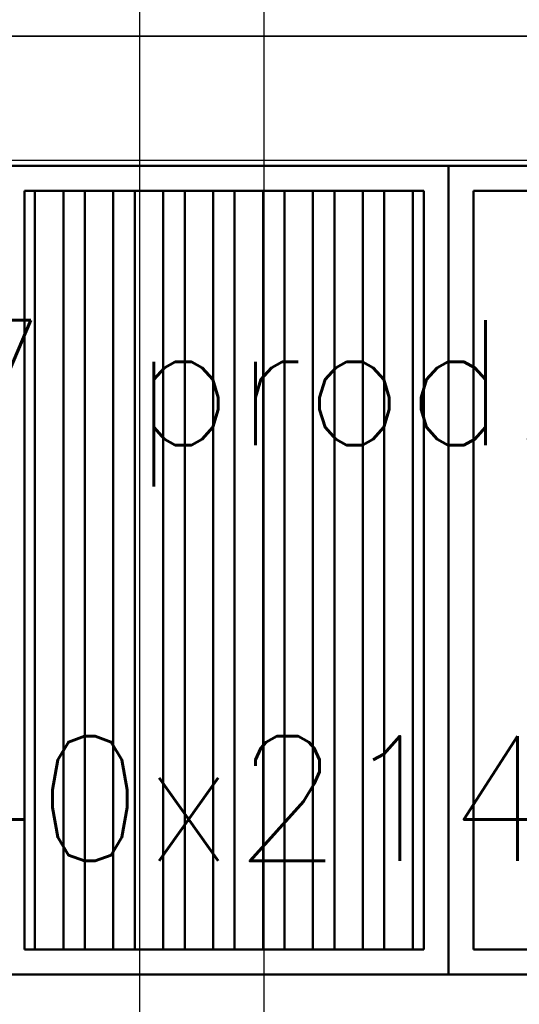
# Model space of a CAD drawing. Header units: centimetres. Extents: x -156440 to 298236, y -263599 to 81430.
# Tile 109 of 170: x 145784 to 146785, y -106732 to -104759. Entities that reach past the tile are written whole.
import ezdxf

# ---------------------------------------------------------------- set-up
doc = ezdxf.new("R2010")
doc.units = ezdxf.units.CM
doc.header["$LTSCALE"] = 50
doc.linetypes.add('Kondygnacja -2$0$HIDDEN2', pattern=[4.7625, 3.175, -1.5875])
doc.linetypes.add('Osie rzutów$0$DASHDOT2', pattern=[12.7, 6.35, -3.175, 0, -3.175])
for name, color, linetype in [('01-101 Went PP Poziom -2$0$L_text', 2, 'Continuous'), ('bgde_centrale wentylacyjne', 3, 'Continuous'), ('Kondygnacja -2$0$ARCH_KONSTR_POWYŻEJ RZUTU_IST', 8, 'Kondygnacja -2$0$HIDDEN2'), ('Osie rzutów$0$ARCH_INFO_OSIE_IST', 8, 'Osie rzutów$0$DASHDOT2')]:
    doc.layers.add(name, color=color, linetype=linetype)
for name, color, linetype, lineweight in [('01-101 Went PP Poziom -2$0$L_urządzenia', 1, 'Continuous', 50), ('bgde_fundamenty pod urządzenia', 7, 'Continuous', 35), ('Kondygnacja -2$0$_SP KORYTA', 8, 'Continuous', 25)]:
    doc.layers.add(name, color=color, linetype=linetype, lineweight=lineweight)
doc.layers.get('01-101 Went PP Poziom -2$0$L_text').off()
doc.styles.add('Romans', font='Romans.shx')

# ---------------------------------------------------------------- blocks, each defined once
blk = doc.blocks.new('Osie rzutów')
at = {"layer": 'Osie rzutów$0$ARCH_INFO_OSIE_IST', "ltscale": 10}
blk.add_line((6860, 12510), (6860, 4623.26), dxfattribs=at)
blk = doc.blocks.new('Kondygnacja -2$0$konstukcja stropu -2')
at = {"layer": 'Kondygnacja -2$0$ARCH_KONSTR_POWYŻEJ RZUTU_IST', "ltscale": 10}
blk.add_line((6885, 11025), (6885, 11575), dxfattribs=at)
blk = doc.blocks.new('01-101 Went PP Poziom -2$0$A$C0B7D4E62')
at = {"layer": '01-101 Went PP Poziom -2$0$L_urządzenia', "extrusion": (-1.22461e-16, -1, 0)}
for p, q in [((6778.95, 46417.97, -1017.5), (6868.95, 46417.97, -1017.5)), ((6778.95, 46417.97, -713.5), (6868.95, 46417.97, -713.5)), ((6778.95, 46417.97, -1005.5), (6868.95, 46417.97, -1005.5)), ((6868.95, 46417.97, -1017.5), (6868.95, 46255.97, -1017.5)), ((6868.95, 46417.97, -1005.5), (6868.95, 46417.97, -1017.5)), ((6868.95, 46417.97, -1017.5), (6921.45, 46417.97, -1017.5)), ((6868.95, 46255.97, -1005.5), (6868.95, 46417.97, -1005.5)), ((6868.95, 46417.97, -859.5), (6868.95, 46255.97, -859.5)), ((6868.95, 46417.97, -1005.5), (6868.95, 46417.97, -859.5)), ((6868.95, 46417.97, -859.5), (6921.45, 46417.97, -859.5)), ((6868.95, 46417.97, -1005.5), (6921.45, 46417.97, -1005.5)), ((6868.95, 46417.97, -1017.5), (6868.95, 46255.97, -1017.5)), ((6868.95, 46417.97, -1005.5), (6868.95, 46417.97, -1017.5)), ((6868.95, 46255.97, -1005.5), (6868.95, 46417.97, -1005.5)), ((6868.95, 46417.97, -713.5), (6868.95, 46255.97, -713.5)), ((6868.95, 46417.97, -1005.5), (6868.95, 46417.97, -713.5)), ((6868.95, 46255.97, -859.5), (6868.95, 46417.97, -859.5)), ((6868.95, 46417.97, -713.5), (6868.95, 46255.97, -713.5)), ((6868.95, 46417.97, -859.5), (6868.95, 46417.97, -713.5)), ((6868.95, 46417.97, -713.5), (7021.45, 46417.97, -713.5)), ((6868.95, 46417.97, -859.5), (7021.45, 46417.97, -859.5)), ((6783.95, 46412.97, -853.5), (6783.95, 46260.97, -853.5)), ((6783.95, 46412.97, -865.5), (6783.95, 46260.97, -865.5)), ((6783.95, 46412.97, -853.5), (6783.95, 46412.97, -865.5)), ((6863.95, 46412.97, -853.5), (6783.95, 46412.97, -853.5)), ((6783.95, 46412.97, -865.5), (6863.95, 46412.97, -865.5)), ((6783.95, 46260.97, -1000.5), (6783.95, 46412.97, -1000.5)), ((6783.95, 46412.97, -718.5), (6783.95, 46260.97, -718.5)), ((6783.95, 46412.97, -1000.5), (6783.95, 46412.97, -718.5)), ((6783.95, 46412.97, -718.5), (6863.95, 46412.97, -718.5)), ((6783.95, 46412.97, -1000.5), (6863.95, 46412.97, -1000.5)), ((6786.05, 46412.97, -862.4), (6786.05, 46260.97, -862.4)), ((6791.75, 46412.97, -856.7), (6786.05, 46412.97, -862.4)), ((6791.75, 46412.97, -856.7), (6791.75, 46260.97, -856.7)), ((6796.05, 46412.97, -856.7), (6796.05, 46260.97, -856.7)), ((6796.05, 46412.97, -856.7), (6801.75, 46412.97, -862.4)), ((6801.75, 46412.97, -862.4), (6801.75, 46260.97, -862.4)), ((6806.05, 46412.97, -862.4), (6806.05, 46260.97, -862.4)), ((6811.75, 46412.97, -856.7), (6806.05, 46412.97, -862.4)), ((6811.75, 46412.97, -856.7), (6811.75, 46260.97, -856.7)), ((6816.05, 46412.97, -856.7), (6816.05, 46260.97, -856.7)), ((6816.05, 46412.97, -856.7), (6821.75, 46412.97, -862.4)), ((6821.75, 46412.97, -862.4), (6821.75, 46260.97, -862.4)), ((6826.05, 46412.97, -862.4), (6826.05, 46260.97, -862.4)), ((6831.75, 46412.97, -856.7), (6826.05, 46412.97, -862.4)), ((6831.75, 46412.97, -856.7), (6831.75, 46260.97, -856.7)), ((6836.05, 46412.97, -856.7), (6836.05, 46260.97, -856.7)), ((6836.05, 46412.97, -856.7), (6841.75, 46412.97, -862.4)), ((6841.75, 46412.97, -862.4), (6841.75, 46260.97, -862.4)), ((6846.05, 46412.97, -862.4), (6846.05, 46260.97, -862.4)), ((6851.75, 46412.97, -856.7), (6846.05, 46412.97, -862.4)), ((6851.75, 46412.97, -856.7), (6851.75, 46260.97, -856.7)), ((6856.05, 46412.97, -856.7), (6856.05, 46260.97, -856.7)), ((6856.05, 46412.97, -856.7), (6861.75, 46412.97, -862.4)), ((6861.75, 46412.97, -862.4), (6861.75, 46260.97, -862.4)), ((6863.95, 46412.97, -853.5), (6863.95, 46260.97, -853.5)), ((6863.95, 46412.97, -865.5), (6863.95, 46260.97, -865.5)), ((6863.95, 46412.97, -865.5), (6863.95, 46412.97, -853.5)), ((6863.95, 46260.97, -1000.5), (6863.95, 46412.97, -1000.5)), ((6863.95, 46412.97, -718.5), (6863.95, 46260.97, -718.5)), ((6863.95, 46412.97, -1000.5), (6863.95, 46412.97, -718.5)), ((6873.95, 46260.97, -1000.5), (6873.95, 46412.97, -1000.5)), ((6873.95, 46412.97, -864.5), (6873.95, 46260.97, -864.5)), ((6873.95, 46412.97, -1000.5), (6873.95, 46412.97, -864.5)), ((6873.95, 46412.97, -864.5), (6921.45, 46412.97, -864.5)), ((6873.95, 46412.97, -1000.5), (6921.45, 46412.97, -1000.5)), ((6873.95, 46260.97, -854.5), (6873.95, 46412.97, -854.5)), ((6873.95, 46412.97, -718.5), (6873.95, 46260.97, -718.5)), ((6873.95, 46412.97, -854.5), (6873.95, 46412.97, -718.5)), ((6873.95, 46412.97, -718.5), (7021.45, 46412.97, -718.5)), ((6873.95, 46412.97, -854.5), (7021.45, 46412.97, -854.5)), ((6783.95, 46260.97, -853.5), (6783.95, 46260.97, -865.5)), ((6863.95, 46260.97, -853.5), (6783.95, 46260.97, -853.5)), ((6783.95, 46260.97, -865.5), (6863.95, 46260.97, -865.5)), ((6783.95, 46260.97, -718.5), (6783.95, 46260.97, -1000.5)), ((6783.95, 46260.97, -718.5), (6863.95, 46260.97, -718.5)), ((6783.95, 46260.97, -1000.5), (6863.95, 46260.97, -1000.5)), ((6791.75, 46260.97, -856.7), (6786.05, 46260.97, -862.4)), ((6796.05, 46260.97, -856.7), (6801.75, 46260.97, -862.4)), ((6811.75, 46260.97, -856.7), (6806.05, 46260.97, -862.4)), ((6816.05, 46260.97, -856.7), (6821.75, 46260.97, -862.4)), ((6831.75, 46260.97, -856.7), (6826.05, 46260.97, -862.4)), ((6836.05, 46260.97, -856.7), (6841.75, 46260.97, -862.4)), ((6851.75, 46260.97, -856.7), (6846.05, 46260.97, -862.4)), ((6856.05, 46260.97, -856.7), (6861.75, 46260.97, -862.4)), ((6863.95, 46260.97, -865.5), (6863.95, 46260.97, -853.5)), ((6863.95, 46260.97, -718.5), (6863.95, 46260.97, -1000.5)), ((6873.95, 46260.97, -864.5), (6873.95, 46260.97, -1000.5)), ((6873.95, 46260.97, -864.5), (6921.45, 46260.97, -864.5)), ((6873.95, 46260.97, -1000.5), (6921.45, 46260.97, -1000.5)), ((6873.95, 46260.97, -718.5), (6873.95, 46260.97, -854.5)), ((6873.95, 46260.97, -718.5), (7021.45, 46260.97, -718.5)), ((6873.95, 46260.97, -854.5), (7021.45, 46260.97, -854.5)), ((6778.95, 46255.97, -1017.5), (6868.95, 46255.97, -1017.5)), ((6778.95, 46255.97, -713.5), (6868.95, 46255.97, -713.5)), ((6778.95, 46255.97, -1005.5), (6868.95, 46255.97, -1005.5)), ((6868.95, 46255.97, -1005.5), (6868.95, 46255.97, -1017.5)), ((6868.95, 46255.97, -1017.5), (6921.45, 46255.97, -1017.5)), ((6868.95, 46255.97, -859.5), (6868.95, 46255.97, -1005.5)), ((6868.95, 46255.97, -859.5), (6921.45, 46255.97, -859.5)), ((6868.95, 46255.97, -1005.5), (6921.45, 46255.97, -1005.5)), ((6868.95, 46255.97, -1005.5), (6868.95, 46255.97, -1017.5)), ((6868.95, 46255.97, -713.5), (6868.95, 46255.97, -1005.5)), ((6868.95, 46255.97, -713.5), (6868.95, 46255.97, -859.5)), ((6868.95, 46255.97, -713.5), (7021.45, 46255.97, -713.5)), ((6868.95, 46255.97, -859.5), (7021.45, 46255.97, -859.5))]:
    blk.add_line(p, q, dxfattribs=at)

msp = doc.modelspace()

# ---------------------------------------------------------------- linework, layer by layer
at = {"layer": 'bgde_centrale wentylacyjne'}
msp.add_lwpolyline([(142848.669, -106781.097), (148038.669, -106781.097), (148038.669, -105041.097), (142848.669, -105041.097)], close=True, dxfattribs=at)
at = {"layer": 'bgde_fundamenty pod urządzenia', "elevation": -12355}
msp.add_lwpolyline([(148843.669, -104791.935), (142443.602, -104791.935), (142443.602, -106931.935), (148843.669, -106931.935)], close=True, dxfattribs=at)

# ---------------------------------------------------------------- block references
at = {"layer": '01-101 Went PP Poziom -2$0$L_text', "xscale": 10, "yscale": 10, "zscale": 10}
msp.add_blockref('01-101 Went PP Poziom -2$0$A$C0B7D4E62', (77954.131, -569231.769), dxfattribs=at)
at = {"layer": 'Kondygnacja -2$0$_SP KORYTA', "xscale": 10, "yscale": 10, "zscale": 10}
msp.add_blockref('Kondygnacja -2$0$konstukcja stropu -2', (77424.241, -219231.769, -3480), dxfattribs=at)
at = {"layer": 'Osie rzutów$0$ARCH_INFO_OSIE_IST', "xscale": 10, "yscale": 10, "zscale": 10}
msp.add_blockref('Osie rzutów', (77424.241, -219231.769), dxfattribs=at)

# ---------------------------------------------------------------- texts
at = {"layer": 'bgde_fundamenty pod urządzenia', "insert": (143363.737, -105361.431, 960), "char_height": 250, "width": 4721.5643, "attachment_point": 1, "style": 'Romans'}
msp.add_mtext('Centrala MCK7 prod. KLIMOR ~2,3t\\Pwym. fund. 640x214x10 ', dxfattribs=at)

doc.saveas('drawing.dxf')
